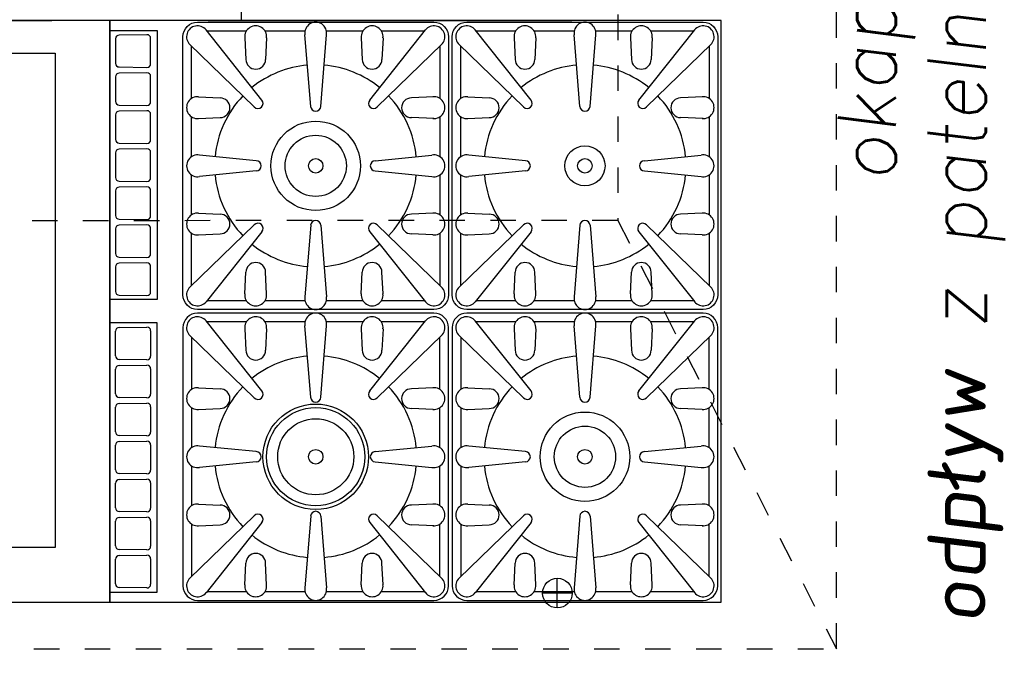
# Model space of a CAD drawing. Header units: millimetres. Extents: x -486876 to 553054, y -140324 to 834178.
# Tile 22 of 155: x -165213 to -163860, y 73687 to 74561. Entities that reach past the tile are written whole.
import ezdxf
from ezdxf.enums import TextEntityAlignment as Align

# ---------------------------------------------------------------- set-up
doc = ezdxf.new("R2010")
doc.units = ezdxf.units.MM
doc.linetypes.add('DASH2', pattern=[0.75, 0.5, -0.25])
doc.linetypes.add('XREF$0$0.5_0.5', pattern=[1, 0.5, -0.5])
doc.layers.add('_XREF', color=252, linetype='DASH2', lineweight=13)
for name, color, linetype in [('XREF$0$DRZWI', 8, 'Continuous'), ('XREF$0$MEBLE_ŁAZIENKOWE_I_KUCHENNE', 8, 'Continuous'), ('XREF$0$WYMIARY', 9, 'Continuous'), ('XREF$0$WYPEŁNIENIA', 8, 'Continuous')]:
    doc.layers.add(name, color=color, linetype=linetype)
doc.styles.add('XREF$0$APLUS', font='arial.ttf', dxfattribs={"width": 0.6})
doc.styles.add('XREF$0$ROMANS', font='romans.shx')

# ---------------------------------------------------------------- blocks, each defined once
blk = doc.blocks.new('XREF')
at = {"layer": 'XREF$0$WYPEŁNIENIA'}
h = blk.add_hatch(dxfattribs=at)
h.set_pattern_fill('ANSI31', color=256, scale=3)
h.set_pattern_definition([(45, (-52999.899, 13162.694), (-6.7351921, 6.7351921), [])])
h.paths.add_polyline_path([(2833.43, 10024.04), (2806.56, 10024.04), (2806.56, 10062.95), (2756.56, 10062.95), (2756.56, 10102.95), (2726.65, 10102.95), (2725.88, 10101.79), (2725.88, 10033.49), (2680.31, 10033.49), (2680.31, 10102.95), (2641.56, 10102.95), (2641.56, 10024.04), (2546.56, 10024.04), (2546.56, 9984.04), (2833.43, 9984.04)])
h.paths.add_polyline_path([(3067, 10024.04), (2833.43, 10024.04), (2833.43, 9984.04), (3067, 9984.04), (3067, 9994.04)])
h.paths.add_polyline_path([(2456.56, 10024.04), (2376.56, 10024.04), (2376.56, 10044.04), (2361.56, 10044.04), (2361.56, 10024.04), (2161.56, 10024.04), (2161.56, 10141.99), (2121.56, 10141.99), (2121.56, 9894.37), (1846.56, 9894.37), (1846.56, 9872.67), (1876.56, 9872.67), (2121.56, 9872.67), (2121.56, 9779.12), (2161.56, 9779.12), (2161.56, 9869.37), (2161.56, 9984.04), (2456.56, 9984.04)])
h.paths.add_polyline_path([(2376.56, 10304.91), (2361.56, 10304.91), (2361.56, 10144.04), (2371.64, 10144.04), (2376.56, 10144.04)])
h.paths.add_polyline_path([(2444.58, 10649.37), (2192.94, 10649.37), (2192.94, 10634.37), (2379.58, 10634.37), (2379.58, 10589.37), (2444.58, 10589.37)])
h.paths.add_polyline_path([(2161.56, 10634.37), (2192.94, 10634.37), (2192.94, 10649.37), (2161.56, 10649.37), (2161.56, 10704.67), (2121.56, 10704.67), (2121.56, 10581.7), (2161.56, 10581.7)])
h.paths.add_polyline_path([(2647.02, 10553.68), (2666.09, 10553.68), (2666.09, 10567.18), (2647.02, 10567.18)], flags=16)
h.paths.add_polyline_path([(2530.53, 10311.91), (2530.53, 10304.91), (2666.56, 10304.91), (2666.56, 10392.95), (2646.56, 10392.95), (2646.56, 10322.95), (2530.53, 10322.95)])
edge = h.paths.add_edge_path()
edge.add_line((2430.53, 10304.91), (2430.53, 10311.91))
edge.add_line((2430.53, 10311.91), (2433.03, 10311.91))
edge.add_line((2433.03, 10311.91), (2430.53, 10314.91))
edge.add_arc((2428.76, 10318.93), 4.39, 293.6835, 426.3165)
edge.add_line((2430.53, 10322.95), (2161.56, 10322.95))
edge.add_line((2161.56, 10322.95), (2161.56, 10418.77))
edge.add_line((2161.56, 10418.77), (2121.56, 10418.77))
edge.add_line((2121.56, 10418.77), (2121.56, 10304.91))
edge.add_line((2121.56, 10304.91), (2430.53, 10304.91))
h.paths.add_polyline_path([(2666.56, 10649.37), (2641.65, 10649.37), (2641.65, 10634.37), (2646.56, 10634.37), (2646.56, 10497.95), (2666.56, 10497.95)])
at = {"layer": 'XREF$0$MEBLE_ŁAZIENKOWE_I_KUCHENNE', "linetype": 'XREF$0$0.5_0.5', "ltscale": 7}
for p, q in [((3065.42, 10264.44), (3065.42, 10412.46)), ((3035.37, 10358.62), (3035.37, 10323.3)), ((3035.37, 10323.3), (2915.37, 10323.28)), ((2885.13, 10264.44), (3065.42, 10264.44))]:
    blk.add_line(p, q, dxfattribs=at)
at = {"layer": 'XREF$0$MEBLE_ŁAZIENKOWE_I_KUCHENNE'}
for p, q in [((2983.6, 10405.83), (2983.6, 10350.83)), ((2907.57, 10350.83), (2957.57, 10350.83)), ((2965.56, 10350.83), (2915.56, 10350.83)), ((2979.06, 10350.83), (3029.06, 10350.83)), ((2986.45, 10339.88), (2978.79, 10349.51)), ((3001.28, 10339.88), (3008.94, 10349.51)), ((3023.45, 10339.88), (3015.79, 10349.51)), ((3038.28, 10339.88), (3045.94, 10349.51)), ((2984.12, 10348.43), (2984.27, 10345.47)), ((2987.11, 10348.44), (2986.97, 10345.47)), ((2993.17, 10339), (2992.38, 10348.84)), ((2994.56, 10339), (2995.35, 10348.84)), ((3000.12, 10348.44), (3000.26, 10345.47)), ((3003.11, 10348.43), (3002.96, 10345.47)), ((3021.12, 10348.43), (3021.27, 10345.47)), ((3024.11, 10348.44), (3023.97, 10345.47)), ((3030.17, 10339), (3029.38, 10348.84)), ((3031.56, 10339), (3032.35, 10348.84)), ((3037.12, 10348.44), (3037.26, 10345.47)), ((3040.11, 10348.43), (3039.96, 10345.47)), ((2985.42, 10338.93), (2976.57, 10347.5)), ((3002.3, 10338.93), (3011.16, 10347.5)), ((3022.42, 10338.93), (3013.57, 10347.5)), ((3039.3, 10338.93), (3048.16, 10347.5)), ((2977.76, 10340.32), (2980.72, 10340.17)), ((3010.11, 10340.33), (3007.01, 10340.17)), ((3014.76, 10340.32), (3017.72, 10340.17)), ((3047.11, 10340.33), (3044.01, 10340.17)), ((2977.75, 10337.33), (2980.72, 10337.47)), ((3010.11, 10337.33), (3007.01, 10337.47)), ((3014.75, 10337.33), (3017.72, 10337.47)), ((3047.11, 10337.33), (3044.01, 10337.47)), ((2985.69, 10331.53), (2977.91, 10332.3)), ((3002.03, 10331.53), (3009.82, 10332.3)), ((3022.69, 10331.53), (3014.91, 10332.3)), ((3039.03, 10331.53), (3046.82, 10332.3)), ((2985.69, 10330.13), (2977.91, 10329.36)), ((3002.03, 10330.13), (3009.82, 10329.36)), ((3022.69, 10330.13), (3014.91, 10329.36)), ((3039.03, 10330.13), (3046.82, 10329.36)), ((2977.75, 10324.32), (2980.72, 10324.18)), ((3009.98, 10324.32), (3007.01, 10324.18)), ((3014.75, 10324.32), (3017.72, 10324.18)), ((3046.98, 10324.32), (3044.01, 10324.18)), ((2985.42, 10322.72), (2976.57, 10314.15)), ((2993.17, 10322.66), (2992.38, 10312.81)), ((2994.56, 10322.66), (2995.35, 10312.81)), ((3002.3, 10322.72), (3011.16, 10314.15)), ((3022.42, 10322.72), (3013.57, 10314.15)), ((3030.17, 10322.66), (3029.38, 10312.81)), ((3031.56, 10322.66), (3032.35, 10312.81)), ((3039.3, 10322.72), (3048.16, 10314.15)), ((2977.76, 10321.33), (2980.72, 10321.48)), ((2986.45, 10321.77), (2978.79, 10312.14)), ((3001.28, 10321.77), (3008.94, 10312.14)), ((3009.97, 10321.33), (3007.01, 10321.48)), ((3014.76, 10321.33), (3017.72, 10321.48)), ((3023.45, 10321.77), (3015.79, 10312.14)), ((3038.28, 10321.77), (3045.94, 10312.14)), ((3046.97, 10321.33), (3044.01, 10321.48)), ((2984.12, 10313.22), (2984.27, 10316.19)), ((2987.11, 10313.22), (2986.97, 10316.19)), ((3000.12, 10313.22), (3000.26, 10316.19)), ((3003.11, 10313.22), (3002.96, 10316.19)), ((3021.12, 10313.22), (3021.27, 10316.19)), ((3024.11, 10313.22), (3023.97, 10316.19)), ((3037.12, 10313.22), (3037.26, 10316.19)), ((3040.11, 10313.22), (3039.96, 10316.19)), ((2986.45, 10299.88), (2978.79, 10309.51)), ((2993.17, 10299), (2992.38, 10308.84)), ((2994.56, 10299), (2995.35, 10308.84)), ((3001.28, 10299.88), (3008.94, 10309.51)), ((3023.45, 10299.88), (3015.79, 10309.51)), ((3030.17, 10299), (3029.38, 10308.84)), ((3031.56, 10299), (3032.35, 10308.84)), ((3038.28, 10299.88), (3045.94, 10309.51)), ((2985.42, 10298.93), (2976.57, 10307.5)), ((2984.12, 10308.43), (2984.27, 10305.47)), ((2987.11, 10308.44), (2986.97, 10305.47)), ((3000.12, 10308.44), (3000.26, 10305.47)), ((3002.3, 10298.93), (3011.16, 10307.5)), ((3003.11, 10308.43), (3002.96, 10305.47)), ((3022.42, 10298.93), (3013.57, 10307.5)), ((3021.12, 10308.43), (3021.27, 10305.47)), ((3024.11, 10308.44), (3023.97, 10305.47)), ((3037.12, 10308.44), (3037.26, 10305.47)), ((3039.3, 10298.93), (3048.16, 10307.5)), ((3040.11, 10308.43), (3039.96, 10305.47)), ((2977.76, 10300.32), (2980.72, 10300.17)), ((3009.97, 10300.32), (3007.01, 10300.17)), ((3014.76, 10300.32), (3017.72, 10300.17)), ((3046.97, 10300.32), (3044.01, 10300.17)), ((2977.75, 10297.33), (2980.72, 10297.47)), ((3009.98, 10297.33), (3007.01, 10297.47)), ((3014.75, 10297.33), (3017.72, 10297.47)), ((3046.98, 10297.33), (3044.01, 10297.47)), ((2985.69, 10291.53), (2977.91, 10292.3)), ((3002.03, 10291.53), (3009.82, 10292.3)), ((3022.69, 10291.53), (3014.91, 10292.3)), ((3039.03, 10291.53), (3046.82, 10292.3)), ((2985.69, 10290.13), (2977.91, 10289.36)), ((3002.03, 10290.13), (3009.82, 10289.36)), ((3022.69, 10290.13), (3014.91, 10289.36)), ((3039.03, 10290.13), (3046.82, 10289.36)), ((2977.75, 10284.32), (2980.72, 10284.18)), ((3010.11, 10284.33), (3007.01, 10284.18)), ((3014.75, 10284.32), (3017.72, 10284.18)), ((3047.11, 10284.33), (3044.01, 10284.18)), ((2985.42, 10282.72), (2976.57, 10274.15)), ((2986.45, 10281.77), (2978.79, 10272.14)), ((2993.17, 10282.66), (2992.38, 10272.81)), ((2994.56, 10282.66), (2995.35, 10272.81)), ((3001.28, 10281.77), (3008.94, 10272.14)), ((3002.3, 10282.72), (3011.16, 10274.15)), ((3022.42, 10282.72), (3013.57, 10274.15)), ((3023.45, 10281.77), (3015.79, 10272.14)), ((3030.17, 10282.66), (3029.38, 10272.81)), ((3031.56, 10282.66), (3032.35, 10272.81)), ((3038.28, 10281.77), (3045.94, 10272.14)), ((3039.3, 10282.72), (3048.16, 10274.15)), ((2977.76, 10281.33), (2980.72, 10281.48)), ((3010.11, 10281.33), (3007.01, 10281.48)), ((3014.76, 10281.33), (3017.72, 10281.48)), ((3047.11, 10281.33), (3044.01, 10281.48)), ((2984.12, 10273.22), (2984.27, 10276.19)), ((2987.11, 10273.22), (2986.97, 10276.19)), ((3000.12, 10273.22), (3000.26, 10276.19)), ((3003.11, 10273.22), (3002.96, 10276.19)), ((3021.12, 10273.22), (3021.27, 10276.19)), ((3024.11, 10273.22), (3023.97, 10276.19)), ((3037.12, 10273.22), (3037.26, 10276.19)), ((3040.11, 10273.22), (3039.96, 10276.19)), ((3027.06, 10270.04), (3027.06, 10274.11)), ((3029.1, 10272.08), (3025.03, 10272.08))]:
    blk.add_line(p, q, dxfattribs=at)
for p, q in [((2966.34, 10348.31), (2966.34, 10344.92)), ((2970.67, 10348.86), (2966.83, 10348.81)), ((2971.17, 10344.86), (2971.17, 10348.36)), ((2966.83, 10344.42), (2970.67, 10344.36)), ((2966.34, 10343.08), (2966.34, 10339.69)), ((2970.67, 10343.63), (2966.83, 10343.58)), ((2971.17, 10339.63), (2971.17, 10343.13)), ((2966.83, 10339.19), (2970.67, 10339.13)), ((2966.34, 10337.85), (2966.34, 10334.46)), ((2970.67, 10338.41), (2966.83, 10338.35)), ((2971.17, 10334.4), (2971.17, 10337.91)), ((2966.83, 10333.96), (2970.67, 10333.9)), ((2970.67, 10333.18), (2966.83, 10333.12)), ((2966.34, 10332.62), (2966.34, 10329.23)), ((2971.17, 10329.18), (2971.17, 10332.68)), ((2966.83, 10328.73), (2970.67, 10328.68)), ((2970.67, 10327.95), (2966.83, 10327.89)), ((2966.34, 10327.39), (2966.34, 10324)), ((2971.17, 10323.95), (2971.17, 10327.45)), ((2966.83, 10323.5), (2970.67, 10323.45)), ((2970.67, 10322.72), (2966.83, 10322.67)), ((2971.17, 10318.72), (2971.17, 10322.22)), ((2966.34, 10322.17), (2966.34, 10318.77)), ((2966.83, 10318.27), (2970.67, 10318.22)), ((2966.34, 10316.94), (2966.34, 10313.54)), ((2970.67, 10317.49), (2966.83, 10317.44)), ((2971.17, 10313.49), (2971.17, 10316.99)), ((2966.83, 10313.04), (2970.67, 10312.99)), ((2966.83, 10308.61), (2970.67, 10308.66)), ((2966.34, 10304.72), (2966.34, 10308.11)), ((2971.17, 10308.16), (2971.17, 10304.66)), ((2970.67, 10304.16), (2966.83, 10304.22)), ((2966.83, 10303.38), (2970.67, 10303.43)), ((2966.34, 10299.49), (2966.34, 10302.88)), ((2971.17, 10302.93), (2971.17, 10299.43)), ((2970.67, 10298.93), (2966.83, 10298.99)), ((2966.83, 10298.15), (2970.67, 10298.21)), ((2966.34, 10294.26), (2966.34, 10297.65)), ((2971.17, 10297.71), (2971.17, 10294.2)), ((2966.34, 10289.03), (2966.34, 10292.42)), ((2970.67, 10293.7), (2966.83, 10293.76)), ((2966.83, 10292.92), (2970.67, 10292.98)), ((2971.17, 10292.48), (2971.17, 10288.98)), ((2970.67, 10288.48), (2966.83, 10288.53)), ((2966.34, 10283.8), (2966.34, 10287.19)), ((2966.83, 10287.69), (2970.67, 10287.75)), ((2971.17, 10287.25), (2971.17, 10283.75)), ((2970.67, 10283.25), (2966.83, 10283.3)), ((2966.34, 10278.57), (2966.34, 10281.97)), ((2966.83, 10282.47), (2970.67, 10282.52)), ((2971.17, 10282.02), (2971.17, 10278.52)), ((2970.67, 10278.02), (2966.83, 10278.07)), ((2966.34, 10273.34), (2966.34, 10276.74)), ((2966.83, 10277.24), (2970.67, 10277.29)), ((2971.17, 10276.79), (2971.17, 10273.29)), ((2970.67, 10272.79), (2966.83, 10272.84))]:
    blk.add_line(p, q, dxfattribs=at).dxf.unprotected_set("ltscale", 0)
for points in [[(2965.56, 10270.83), (2965.56, 10350.83), (2892.56, 10350.83), (2892.56, 10270.83), (2965.56, 10270.83)], [(2978.9, 10349.38), (2984.35, 10349.38)], [(2986.88, 10349.38), (2992.4, 10349.38)], [(2995.33, 10349.38), (3000.35, 10349.38)], [(3002.88, 10349.38), (3008.83, 10349.38)], [(3015.9, 10349.38), (3021.35, 10349.38)], [(3023.88, 10349.38), (3029.4, 10349.38)], [(3032.33, 10349.38), (3037.35, 10349.38)], [(3039.88, 10349.38), (3045.83, 10349.38)], [(2976.81, 10340.1), (2976.81, 10347.26)], [(3010.91, 10347.26), (3010.91, 10340.1)], [(3013.81, 10340.1), (3013.81, 10347.26)], [(3047.91, 10347.26), (3047.91, 10340.1)], [(2958.06, 10346.33), (2958.06, 10278.33), (2900.06, 10278.33), (2900.06, 10346.33), (2958.06, 10346.33)], [(2976.81, 10332.1), (2976.81, 10337.56)], [(3010.91, 10337.56), (3010.91, 10332.1)], [(3013.81, 10332.1), (3013.81, 10337.56)], [(3047.91, 10337.56), (3047.91, 10332.1)], [(2976.81, 10324.1), (2976.81, 10329.56)], [(3010.91, 10329.56), (3010.91, 10324.1)], [(3013.81, 10324.1), (3013.81, 10329.56)], [(3047.91, 10329.56), (3047.91, 10324.1)], [(2976.81, 10314.39), (2976.81, 10321.56)], [(3010.91, 10321.56), (3010.91, 10314.39)], [(3013.81, 10314.39), (3013.81, 10321.56)], [(3047.91, 10321.56), (3047.91, 10314.39)], [(2984.35, 10312.28), (2978.9, 10312.28)], [(2992.4, 10312.28), (2986.88, 10312.28)], [(3000.35, 10312.28), (2995.33, 10312.28)], [(3008.83, 10312.28), (3002.88, 10312.28)], [(3021.35, 10312.28), (3015.9, 10312.28)], [(3029.4, 10312.28), (3023.88, 10312.28)], [(3037.35, 10312.28), (3032.33, 10312.28)], [(3045.83, 10312.28), (3039.88, 10312.28)], [(2984.35, 10309.38), (2978.9, 10309.38)], [(2992.4, 10309.38), (2986.88, 10309.38)], [(3000.35, 10309.38), (2995.33, 10309.38)], [(3008.83, 10309.38), (3002.88, 10309.38)], [(3021.35, 10309.38), (3015.9, 10309.38)], [(3029.4, 10309.38), (3023.88, 10309.38)], [(3037.35, 10309.38), (3032.33, 10309.38)], [(3045.83, 10309.38), (3039.88, 10309.38)], [(2976.81, 10307.26), (2976.81, 10300.1)], [(3010.91, 10300.1), (3010.91, 10307.26)], [(3013.81, 10307.26), (3013.81, 10300.1)], [(3047.91, 10300.1), (3047.91, 10307.26)], [(2976.81, 10297.56), (2976.81, 10292.1)], [(3010.91, 10292.1), (3010.91, 10297.56)], [(3013.81, 10297.56), (3013.81, 10292.1)], [(3047.91, 10292.1), (3047.91, 10297.56)], [(2976.81, 10289.56), (2976.81, 10284.1)], [(3010.91, 10284.1), (3010.91, 10289.56)], [(3013.81, 10289.56), (3013.81, 10284.1)], [(3047.91, 10284.1), (3047.91, 10289.56)], [(2976.81, 10281.56), (2976.81, 10274.39)], [(3010.91, 10274.39), (3010.91, 10281.56)], [(3013.81, 10281.56), (3013.81, 10274.39)], [(3047.91, 10274.39), (3047.91, 10281.56)], [(2978.9, 10272.28), (2984.35, 10272.28)], [(2986.88, 10272.28), (2992.4, 10272.28)], [(2995.33, 10272.28), (3000.35, 10272.28)], [(3002.88, 10272.28), (3008.83, 10272.28)], [(3015.9, 10272.28), (3021.35, 10272.28)], [(3023.88, 10272.28), (3029.4, 10272.28)], [(3032.33, 10272.28), (3037.35, 10272.28)], [(3039.88, 10272.28), (3045.83, 10272.28)]]:
    blk.add_lwpolyline(points, dxfattribs=at)
for points in [[(3049.56, 10270.83), (3049.56, 10350.83), (2965.56, 10350.83), (2965.56, 10270.83)], [(2972.06, 10349.43), (2972.06, 10312.43), (2965.56, 10312.43), (2965.56, 10349.43)], [(2972.06, 10272.23), (2972.06, 10309.23), (2965.56, 10309.23), (2965.56, 10272.23)]]:
    blk.add_lwpolyline(points, close=True, dxfattribs=at)
for points in [[(3012.11, 10348.58), (3012.11, 10313.08, -0.414214), (3010.11, 10311.08), (2977.61, 10311.08, -0.414214), (2975.61, 10313.08), (2975.61, 10348.58, -0.414214), (2977.61, 10350.58), (3010.11, 10350.58, -0.414214)], [(3049.11, 10348.58), (3049.11, 10313.08, -0.414214), (3047.11, 10311.08), (3014.61, 10311.08, -0.414214), (3012.61, 10313.08), (3012.61, 10348.58, -0.414214), (3014.61, 10350.58), (3047.11, 10350.58, -0.414214)], [(3012.11, 10273.08), (3012.11, 10308.58, 0.414214), (3010.11, 10310.58), (2977.61, 10310.58, 0.414214), (2975.61, 10308.58), (2975.61, 10273.08, 0.414214), (2977.61, 10271.08), (3010.11, 10271.08, 0.414214)], [(3049.11, 10273.08), (3049.11, 10308.58, 0.414214), (3047.11, 10310.58), (3014.61, 10310.58, 0.414214), (3012.61, 10308.58), (3012.61, 10273.08, 0.414214), (3014.61, 10271.08), (3047.11, 10271.08, 0.414214)]]:
    blk.add_lwpolyline(points, format="xyb", close=True, dxfattribs=at)
at = {"layer": 'XREF$0$MEBLE_ŁAZIENKOWE_I_KUCHENNE', "linetype": 'XREF$0$0.5_0.5', "ltscale": 7}
blk.add_lwpolyline([(3035.37, 10323.3), (3065.42, 10264.44)], dxfattribs=at)
at = {"layer": 'XREF$0$MEBLE_ŁAZIENKOWE_I_KUCHENNE'}
for centre, radius in [((2993.86, 10330.83), 6.15), ((2993.86, 10330.83), 1), ((3030.86, 10330.83), 1), ((3030.86, 10290.83), 6.15), ((2993.86, 10290.83), 1), ((3030.86, 10290.83), 1)]:
    blk.add_circle(centre, radius, dxfattribs=at).dxf.unprotected_set("ltscale", 0)
for centre, radius in [((2993.86, 10330.83), 4.21), ((3030.86, 10330.83), 2.76), ((2993.86, 10290.83), 7.25), ((2993.86, 10290.83), 6.75), ((2993.86, 10290.83), 5.23), ((3030.86, 10290.83), 4.21), ((3027.07, 10272.08), 2.04)]:
    blk.add_circle(centre, radius, dxfattribs=at)
for centre, radius, start, end in [((2977.61, 10348.58), 1.5, 38.5099, 225.9331), ((2985.61, 10348.58), 1.5, 354.694, 185.6007), ((2993.86, 10349.08), 1.5, 350.9171, 189.0829), ((3001.61, 10348.58), 1.5, 354.3993, 185.306), ((3010.11, 10348.58), 1.5, 314.0669, 141.4901), ((3014.61, 10348.58), 1.5, 38.5099, 225.9331), ((3022.61, 10348.58), 1.5, 354.694, 185.6007), ((3030.86, 10349.08), 1.5, 350.9171, 189.0829), ((3038.61, 10348.58), 1.5, 354.3993, 185.306), ((3047.11, 10348.58), 1.5, 314.0669, 141.4901), ((2985.62, 10345.47), 1.35, 180, 0), ((3001.61, 10345.47), 1.35, 180, 0), ((3022.62, 10345.47), 1.35, 180, 0), ((3038.61, 10345.47), 1.35, 180, 0), ((2993.86, 10330.83), 13.88, 94.7489, 129.1852), ((2993.86, 10330.83), 13.88, 50.8148, 85.2511), ((3030.86, 10330.83), 13.88, 94.7489, 129.1852), ((3030.86, 10330.83), 13.88, 50.8148, 85.2511), ((2977.61, 10338.83), 1.5, 84.3993, 275.306), ((2993.86, 10330.83), 13.88, 136.1311, 174.7938), ((2980.72, 10338.82), 1.35, 270, 90), ((2985.92, 10339.42), 0.7, 224.4537, 41.0253), ((3001.81, 10339.42), 0.7, 138.9747, 315.5463), ((2993.86, 10330.83), 13.88, 5.2062, 43.8689), ((3007.01, 10338.82), 1.35, 90, 270), ((3010.11, 10338.83), 1.5, 264.694, 95.6007), ((3014.61, 10338.83), 1.5, 84.3993, 275.306), ((3030.86, 10330.83), 13.88, 136.1311, 174.7938), ((3017.72, 10338.82), 1.35, 270, 90), ((3022.92, 10339.42), 0.7, 224.4537, 41.0253), ((3038.81, 10339.42), 0.7, 138.9747, 315.5463), ((3030.86, 10330.83), 13.88, 5.2062, 43.8689), ((3044.01, 10338.82), 1.35, 90, 270), ((3047.11, 10338.83), 1.5, 264.694, 95.6007), ((2993.86, 10339.03), 0.7, 182.4463, 357.5537), ((3030.86, 10339.03), 0.7, 182.4463, 357.5537), ((2977.61, 10330.83), 1.5, 78.682, 281.318), ((3010.11, 10330.83), 1.5, 258.682, 101.318), ((3014.61, 10330.83), 1.5, 78.682, 281.318), ((3047.11, 10330.83), 1.5, 258.682, 101.318), ((2985.66, 10330.83), 0.7, 272.4463, 87.5537), ((3002.06, 10330.83), 0.7, 92.4463, 267.5537), ((3022.66, 10330.83), 0.7, 272.4463, 87.5537), ((3039.06, 10330.83), 0.7, 92.4463, 267.5537), ((2993.86, 10330.83), 13.88, 185.2062, 223.8689), ((2993.86, 10330.83), 13.88, 316.1311, 354.7938), ((3030.86, 10330.83), 13.88, 185.2062, 223.8689), ((3030.86, 10330.83), 13.88, 316.1311, 354.7938), ((2977.61, 10322.83), 1.5, 84.694, 275.6007), ((2980.72, 10322.83), 1.35, 270, 90), ((3007.01, 10322.83), 1.35, 90, 270), ((3010.11, 10322.83), 1.5, 264.3993, 95.306), ((3014.61, 10322.83), 1.5, 84.694, 275.6007), ((3017.72, 10322.83), 1.35, 270, 90), ((3044.01, 10322.83), 1.35, 90, 270), ((3047.11, 10322.83), 1.5, 264.3993, 95.306), ((2985.92, 10322.23), 0.7, 318.9747, 135.5463), ((2993.86, 10322.63), 0.7, 2.4463, 177.5537), ((3001.81, 10322.23), 0.7, 44.4537, 221.0253), ((3022.92, 10322.23), 0.7, 318.9747, 135.5463), ((3030.86, 10322.63), 0.7, 2.4463, 177.5537), ((3038.81, 10322.23), 0.7, 44.4537, 221.0253), ((2993.86, 10330.83), 13.88, 230.8148, 265.2511), ((2993.86, 10330.83), 13.88, 274.7489, 309.1852), ((3030.86, 10330.83), 13.88, 230.8148, 265.2511), ((3030.86, 10330.83), 13.88, 274.7489, 309.1852), ((2985.62, 10316.19), 1.35, 0, 180), ((3001.61, 10316.19), 1.35, 0, 180), ((3022.62, 10316.19), 1.35, 0, 180), ((3038.61, 10316.19), 1.35, 0, 180), ((2977.61, 10313.08), 1.5, 134.0669, 321.4901), ((3010.11, 10313.08), 1.5, 218.5099, 45.9331), ((3014.61, 10313.08), 1.5, 134.0669, 321.4901), ((3047.11, 10313.08), 1.5, 218.5099, 45.9331), ((2985.61, 10313.08), 1.5, 174.3993, 5.306), ((2993.86, 10312.58), 1.5, 170.9171, 9.0829), ((3001.61, 10313.08), 1.5, 174.694, 5.6007), ((3022.61, 10313.08), 1.5, 174.3993, 5.306), ((3030.86, 10312.58), 1.5, 170.9171, 9.0829), ((3038.61, 10313.08), 1.5, 174.694, 5.6007), ((2977.61, 10308.58), 1.5, 38.5099, 225.9331), ((2985.61, 10308.58), 1.5, 354.694, 185.6007), ((2993.86, 10309.08), 1.5, 350.9171, 189.0829), ((3001.61, 10308.58), 1.5, 354.3993, 185.306), ((3010.11, 10308.58), 1.5, 314.0669, 141.4901), ((3014.61, 10308.58), 1.5, 38.5099, 225.9331), ((3022.61, 10308.58), 1.5, 354.694, 185.6007), ((3030.86, 10309.08), 1.5, 350.9171, 189.0829), ((3038.61, 10308.58), 1.5, 354.3993, 185.306), ((3047.11, 10308.58), 1.5, 314.0669, 141.4901), ((2985.62, 10305.47), 1.35, 180, 0), ((2993.86, 10290.83), 13.88, 94.7489, 129.1852), ((2993.86, 10290.83), 13.88, 50.8148, 85.2511), ((3001.61, 10305.47), 1.35, 180, 0), ((3022.62, 10305.47), 1.35, 180, 0), ((3030.86, 10290.83), 13.88, 94.7489, 129.1852), ((3030.86, 10290.83), 13.88, 50.8148, 85.2511), ((3038.61, 10305.47), 1.35, 180, 0), ((2977.61, 10298.83), 1.5, 84.3993, 275.306), ((2993.86, 10290.83), 13.88, 136.1311, 174.7938), ((2980.72, 10298.82), 1.35, 270, 90), ((2985.92, 10299.42), 0.7, 224.4537, 41.0253), ((3001.81, 10299.42), 0.7, 138.9747, 315.5463), ((2993.86, 10290.83), 13.88, 5.2062, 43.8689), ((3007.01, 10298.82), 1.35, 90, 270), ((3010.11, 10298.83), 1.5, 264.694, 95.6007), ((3014.61, 10298.83), 1.5, 84.3993, 275.306), ((3030.86, 10290.83), 13.88, 136.1311, 174.7938), ((3017.72, 10298.82), 1.35, 270, 90), ((3022.92, 10299.42), 0.7, 224.4537, 41.0253), ((3038.81, 10299.42), 0.7, 138.9747, 315.5463), ((3030.86, 10290.83), 13.88, 5.2062, 43.8689), ((3044.01, 10298.82), 1.35, 90, 270), ((3047.11, 10298.83), 1.5, 264.694, 95.6007), ((2993.86, 10299.03), 0.7, 182.4463, 357.5537), ((3030.86, 10299.03), 0.7, 182.4463, 357.5537), ((2977.61, 10290.83), 1.5, 78.682, 281.318), ((2985.66, 10290.83), 0.7, 272.4463, 87.5537), ((3002.06, 10290.83), 0.7, 92.4463, 267.5537), ((3010.11, 10290.83), 1.5, 258.682, 101.318), ((3014.61, 10290.83), 1.5, 78.682, 281.318), ((3022.66, 10290.83), 0.7, 272.4463, 87.5537), ((3039.06, 10290.83), 0.7, 92.4463, 267.5537), ((3047.11, 10290.83), 1.5, 258.682, 101.318), ((2993.86, 10290.83), 13.88, 185.2062, 223.8689), ((2993.86, 10290.83), 13.88, 316.1311, 354.7938), ((3030.86, 10290.83), 13.88, 185.2062, 223.8689), ((3030.86, 10290.83), 13.88, 316.1311, 354.7938), ((2977.61, 10282.83), 1.5, 84.694, 275.6007), ((3010.11, 10282.83), 1.5, 264.3993, 95.306), ((3014.61, 10282.83), 1.5, 84.694, 275.6007), ((3047.11, 10282.83), 1.5, 264.3993, 95.306), ((2980.72, 10282.83), 1.35, 270, 90), ((2993.86, 10282.63), 0.7, 2.4463, 177.5537), ((3007.01, 10282.83), 1.35, 90, 270), ((3017.72, 10282.83), 1.35, 270, 90), ((3030.86, 10282.63), 0.7, 2.4463, 177.5537), ((3044.01, 10282.83), 1.35, 90, 270), ((2985.92, 10282.23), 0.7, 318.9747, 135.5463), ((3001.81, 10282.23), 0.7, 44.4537, 221.0253), ((3022.92, 10282.23), 0.7, 318.9747, 135.5463), ((3038.81, 10282.23), 0.7, 44.4537, 221.0253), ((2993.86, 10290.83), 13.88, 230.8148, 265.2511), ((2993.86, 10290.83), 13.88, 274.7489, 309.1852), ((3030.86, 10290.83), 13.88, 230.8148, 265.2511), ((3030.86, 10290.83), 13.88, 274.7489, 309.1852), ((2985.62, 10276.19), 1.35, 0, 180), ((3001.61, 10276.19), 1.35, 0, 180), ((3022.62, 10276.19), 1.35, 0, 180), ((3038.61, 10276.19), 1.35, 0, 180), ((2977.61, 10273.08), 1.5, 134.0669, 321.4901), ((3010.11, 10273.08), 1.5, 218.5099, 45.9331), ((3014.61, 10273.08), 1.5, 134.0669, 321.4901), ((3047.11, 10273.08), 1.5, 218.5099, 45.9331), ((2985.61, 10273.08), 1.5, 174.3993, 5.306), ((2993.86, 10272.58), 1.5, 170.9171, 9.0829), ((3001.61, 10273.08), 1.5, 174.694, 5.6007), ((3022.61, 10273.08), 1.5, 174.3993, 5.306), ((3030.86, 10272.58), 1.5, 170.9171, 9.0829), ((3038.61, 10273.08), 1.5, 174.694, 5.6007)]:
    blk.add_arc(centre, radius, start, end, dxfattribs=at)
for centre, start, end in [((2966.84, 10348.31), 90.8045, 180), ((2970.67, 10348.36), 0, 90.8045), ((2966.84, 10344.92), 180, 269.1955), ((2970.67, 10344.86), 269.1955, 0), ((2966.84, 10343.08), 90.8045, 180), ((2970.67, 10343.13), 0, 90.8045), ((2966.84, 10339.69), 180, 269.1955), ((2970.67, 10339.63), 269.1955, 0), ((2966.84, 10337.85), 90.8045, 180), ((2970.67, 10337.91), 0, 90.8045), ((2966.84, 10334.46), 180, 269.1955), ((2970.67, 10334.4), 269.1955, 0), ((2966.84, 10332.62), 90.8045, 180), ((2970.67, 10332.68), 0, 90.8045), ((2966.84, 10329.23), 180, 269.1955), ((2970.67, 10329.18), 269.1955, 0), ((2966.84, 10327.39), 90.8045, 180), ((2970.67, 10327.45), 0, 90.8045), ((2966.84, 10324), 180, 269.1955), ((2970.67, 10323.95), 269.1955, 0), ((2966.84, 10322.17), 90.8045, 180), ((2970.67, 10322.22), 0, 90.8045), ((2966.84, 10318.77), 180, 269.1955), ((2970.67, 10318.72), 269.1955, 0), ((2966.84, 10316.94), 90.8045, 180), ((2970.67, 10316.99), 0, 90.8045), ((2966.84, 10313.54), 180, 269.1955), ((2970.67, 10313.49), 269.1955, 0), ((2970.67, 10308.16), 0, 90.8045), ((2966.84, 10308.11), 90.8045, 180), ((2966.84, 10304.72), 180, 269.1955), ((2970.67, 10304.66), 269.1955, 0), ((2966.84, 10302.88), 90.8045, 180), ((2970.67, 10302.93), 0, 90.8045), ((2966.84, 10299.49), 180, 269.1955), ((2970.67, 10299.43), 269.1955, 0), ((2966.84, 10297.65), 90.8045, 180), ((2970.67, 10297.71), 0, 90.8045), ((2966.84, 10294.26), 180, 269.1955), ((2970.67, 10294.2), 269.1955, 0), ((2966.84, 10292.42), 90.8045, 180), ((2970.67, 10292.48), 0, 90.8045), ((2966.84, 10289.03), 180, 269.1955), ((2970.67, 10288.98), 269.1955, 0), ((2966.84, 10287.19), 90.8045, 180), ((2970.67, 10287.25), 0, 90.8045), ((2966.84, 10283.8), 180, 269.1955), ((2970.67, 10283.75), 269.1955, 0), ((2966.84, 10281.97), 90.8045, 180), ((2970.67, 10282.02), 0, 90.8045), ((2966.84, 10278.57), 180, 269.1955), ((2970.67, 10278.52), 269.1955, 0), ((2966.84, 10276.74), 90.8045, 180), ((2970.67, 10276.79), 0, 90.8045), ((2966.84, 10273.34), 180, 269.1955), ((2970.67, 10273.29), 269.1955, 0)]:
    blk.add_arc(centre, 0.5, start, end, dxfattribs=at).dxf.unprotected_set("ltscale", 0)
at = {"style": 'XREF$0$APLUS'}
blk.add_attdef('165', text='', height=12.94, rotation=90, dxfattribs=at).set_placement((5850.28, 4086.91), align=Align.TOP_CENTER)
blk.add_attdef('70', text='', height=12.94, rotation=90, dxfattribs=at).set_placement((5846.74, 4087.03), align=Align.BOTTOM_CENTER)
at = {"layer": 'XREF$0$DRZWI', "style": 'XREF$0$APLUS'}
for tag, height, p in [('90', 10.59, (3968.05, 17970.78)), ('90', 10.59, (4273.69, 17907.63)), ('90', 10.59, (4647.11, 17907.63)), ('90', 10.59, (4995.74, 17907.63)), ('90', 10.59, (5345.01, 17907.63)), ('90', 8.24, (3625.86, 17450.53)), ('90', 8.24, (4282.58, 17436.64)), ('90', 8.24, (4577.82, 17436.64)), ('90', 8.24, (5003.12, 17436.64)), ('90', 8.24, (5300.95, 17436.64)), ('90', 8.24, (5625.63, 17350.96)), ('110', 12.94, (3772.73, 10725.01)), ('100', 12.94, (3763.85, 10003.38)), ('90', 10.59, (3383.41, 9921.97)), ('83', 10.59, (4118.73, 4184.03))]:
    blk.add_attdef(tag, text='', height=height, dxfattribs=at).set_placement(p, align=Align.BOTTOM_CENTER)
for tag, height, p in [('200', 10.59, (3967.95, 17967.89)), ('200', 10.59, (4273.59, 17904.74)), ('200', 10.59, (4647.01, 17904.74)), ('200', 10.59, (4995.64, 17904.74)), ('200', 10.59, (5344.91, 17904.74)), ('200', 8.24, (3625.86, 17448.28)), ('200', 8.24, (4282.58, 17434.39)), ('200', 8.24, (4577.82, 17434.39)), ('200', 8.24, (5003.12, 17434.39)), ('200', 8.24, (5300.95, 17434.39)), ('200', 8.24, (5625.63, 17348.71)), ('210', 12.94, (3772.6, 10721.48)), ('200', 12.94, (3763.85, 9999.84)), ('200', 10.59, (3383.31, 9919.08)), ('178', 10.59, (4118.62, 4181.14))]:
    blk.add_attdef(tag, text='', height=height, dxfattribs=at).set_placement(p, align=Align.TOP_CENTER)
for tag, height, p in [('100', 10.59, (5719.75, 17787.41)), ('96', 10.59, (4202.03, 17787.41)), ('100', 12.94, (4599.33, 17776.96)), ('100', 12.94, (4947.96, 17776.96)), ('100', 12.94, (5297.45, 17776.96)), ('100', 12.94, (4040.53, 17776.32)), ('100', 12.94, (3575.63, 17557.16)), ('100', 12.94, (3932.34, 17557.16)), ('100', 12.94, (4215.59, 17557.16)), ('100', 12.94, (4630.17, 17557.16)), ('100', 12.94, (4954.89, 17557.16)), ('100', 12.94, (5353.3, 17557.16)), ('100', 12.94, (5612.36, 17557.16)), ('90', 11.76, (4712.89, 10187.26)), ('90', 11.76, (4933.75, 10129.07)), ('90', 11.76, (5359.81, 10117.21)), ('120', 13.53, (3472.06, 9987.9)), ('90', 11.76, (4206.17, 4035.84))]:
    blk.add_attdef(tag, text='', height=height, rotation=90, dxfattribs=at).set_placement(p, align=Align.BOTTOM_CENTER)
for tag, height, p in [('210', 10.59, (5722.65, 17787.31)), ('205', 10.59, (4204.92, 17787.31)), ('210', 12.94, (4602.86, 17776.83)), ('210', 12.94, (4951.5, 17776.83)), ('210', 12.94, (5300.98, 17776.83)), ('210', 12.94, (4044.07, 17776.19)), ('210', 12.94, (3579.16, 17557.04)), ('210', 12.94, (3935.88, 17557.04)), ('210', 12.94, (4219.13, 17557.04)), ('210', 12.94, (4633.7, 17557.04)), ('210', 12.94, (4958.43, 17557.04)), ('210', 12.94, (5356.84, 17557.04)), ('210', 12.94, (5615.9, 17557.04)), ('200', 11.76, (4716.1, 10187.15)), ('200', 11.76, (4936.97, 10128.95)), ('200', 11.76, (5363.02, 10117.1)), ('210', 13.53, (3475.75, 9987.9)), ('170', 11.76, (4209.38, 4035.73))]:
    blk.add_attdef(tag, text='', height=height, rotation=90, dxfattribs=at).set_placement(p, align=Align.TOP_CENTER)
at = {"layer": 'XREF$0$WYMIARY', "char_height": 8, "width": 174.6276, "attachment_point": 1, "rotation": 90, "style": 'XREF$0$ROMANS'}
for s, insert in [('{\\Q7;okap wyciągowy}', (3065.6, 10328.59)), ('{\\Q7;odpływ z patelni}', (3077.94, 10267.79))]:
    blk.add_mtext(s, dxfattribs=dict(at, insert=insert))

msp = doc.modelspace()

# ---------------------------------------------------------------- block references
at = {"layer": '_XREF', "xscale": 10, "yscale": 10, "zscale": 10}
msp.add_blockref('XREF', (-194744.7507, -28948.20066), dxfattribs=at)

doc.saveas('drawing.dxf')
